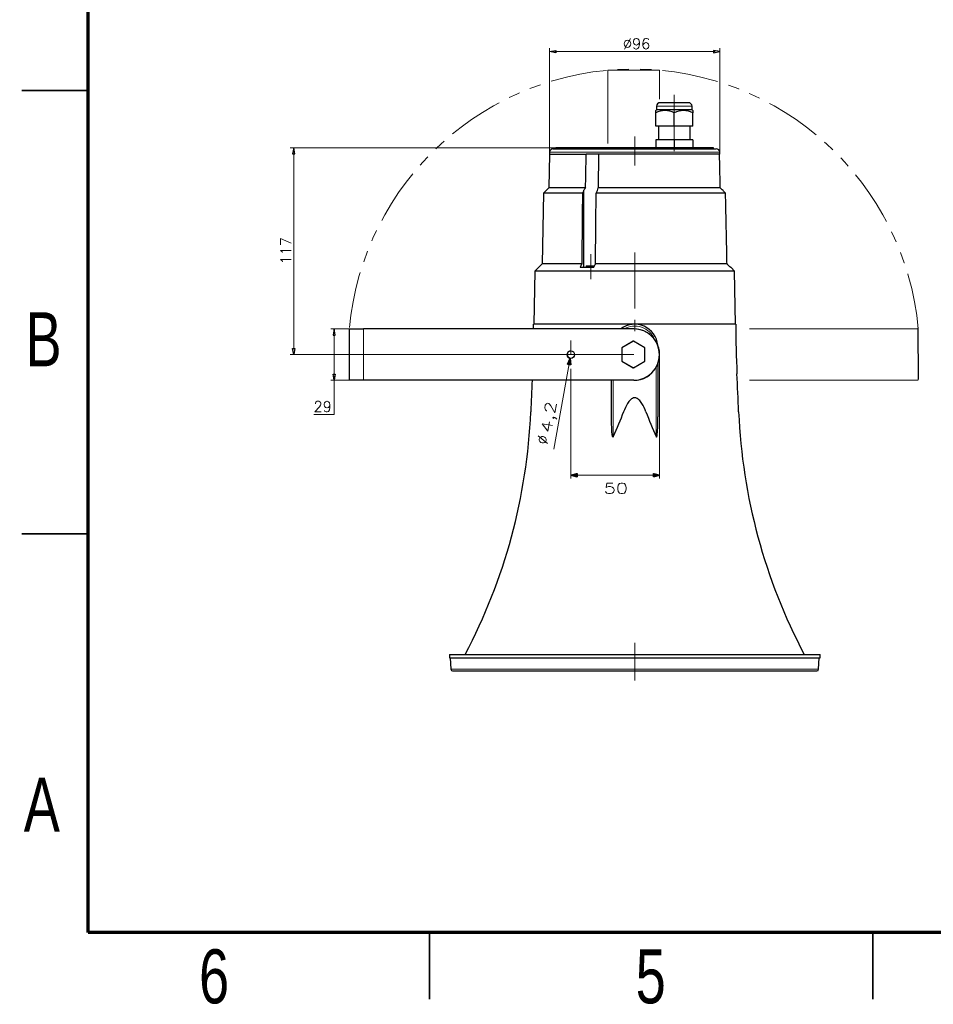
# Model space of a CAD drawing. Header units: millimetres. Extents: x 2 to 730, y 2 to 208.
# Tile 1 of 8: x 2 to 105, y 2 to 113. Entities that reach past the tile are written whole.
import ezdxf

# ---------------------------------------------------------------- set-up
doc = ezdxf.new("R2010")
doc.units = ezdxf.units.MM
doc.linetypes.add('CENTER', pattern=[10.16, 6.35, -1.27, 1.27, -1.27])
doc.linetypes.add('PHANTOM', pattern=[12.7, 6.35, -1.27, 1.27, -1.27, 1.27, -1.27])
doc.layers.add('1', color=179, linetype='Continuous')
doc.styles.add('SLDTEXTSTYLE0', font='TXT', dxfattribs={"width": 0.75})
doc.styles.add('SLDTEXTSTYLE4', font='SIMPLEX', dxfattribs={"width": 1.332})
doc.styles.add('SLDTEXTSTYLE5', font='SIMPLEX')
doc.styles.add('SLDTEXTSTYLE6', font='SIMPLEX', dxfattribs={"width": 1.41})

msp = doc.modelspace()

# ---------------------------------------------------------------- hatches: boundary and pattern name
at = {"layer": '1'}
h = msp.add_hatch(dxfattribs=at)
h.set_pattern_fill('ANSI31', scale=0.2, style=0)
h.paths.add_polyline_path([(62.028, 109.3773), (62.728, 109.4939), (62.728, 109.2606)], flags=0)
h = msp.add_hatch(dxfattribs=at)
h.set_pattern_fill('ANSI31', scale=0.2, style=0)
h.paths.add_polyline_path([(81.236, 109.3773), (80.536, 109.4939), (80.536, 109.2606)], flags=0)
h = msp.add_hatch(dxfattribs=at)
h.set_pattern_fill('ANSI31', scale=0.2, style=0)
h.paths.add_polyline_path([(33.1674, 98.5431), (33.0508, 97.8431), (33.2841, 97.8431)], flags=0)
h = msp.add_hatch(dxfattribs=at)
h.set_pattern_fill('ANSI31', scale=0.2, style=0)
h.paths.add_polyline_path([(37.7412, 78.1), (37.6246, 77.4), (37.8579, 77.4)], flags=0)
h = msp.add_hatch(dxfattribs=at)
h.set_pattern_fill('ANSI31', scale=0.2, style=0)
h.paths.add_polyline_path([(33.1674, 75.2), (33.0508, 75.9), (33.2841, 75.9)], flags=0)
h = msp.add_hatch(dxfattribs=at)
h.set_pattern_fill('ANSI31', scale=0.004, angle=135, style=0)
h.paths.add_polyline_path([(64.4217, 74.0645), (64.0525, 74.1308), (64.3608, 74.7866)], flags=0)
h = msp.add_hatch(dxfattribs=at)
h.set_pattern_fill('ANSI31', scale=0.2, style=0)
h.paths.add_polyline_path([(37.8579, 73), (37.7412, 72.3), (37.6246, 73)], flags=0)
h = msp.add_hatch(dxfattribs=at)
h.set_pattern_fill('ANSI31', scale=0.004, angle=135, style=0)
h.paths.add_polyline_path([(65.135, 61.7989), (65.135, 61.4238), (64.435, 61.6113)], flags=0)
h = msp.add_hatch(dxfattribs=at)
h.set_pattern_fill('ANSI31', scale=0.004, angle=135, style=0)
h.paths.add_polyline_path([(73.7347, 61.4238), (73.7347, 61.7989), (74.4347, 61.6113)], flags=0)

# ---------------------------------------------------------------- linework, layer by layer
at = {"color": 7, "linetype": 'Continuous', "lineweight": 70}
for p, q in [((10, 10), (10, 200)), ((287, 10), (10, 10))]:
    msp.add_line(p, q, dxfattribs=at)
at = {"color": 7, "linetype": 'Continuous', "lineweight": 35}
for p, q in [((2.5, 105), (10, 105)), ((10, 105), (2.5, 105)), ((10, 55), (2.5, 55)), ((48.5, 10), (48.5, 2.5)), ((98.5, 10), (98.5, 2.5))]:
    msp.add_line(p, q, dxfattribs=at)
at = {"layer": '1', "color": 7, "linetype": 'Continuous', "lineweight": 18}
for p, q in [((62.028, 97.8231), (62.028, 109.7773)), ((62.728, 109.3773), (80.536, 109.3773)), ((81.236, 97.8231), (81.236, 109.7773)), ((78.0984, 103.2191), (74.0984, 103.2191)), ((62.782, 98.5431), (32.7674, 98.5431)), ((33.1674, 75.9), (33.1674, 97.8431)), ((62.0336, 98.0336), (81.2305, 98.0336)), ((62.732, 98.4931), (80.532, 98.4931)), ((39.4439, 78.1), (37.3412, 78.1)), ((41.0305, 78.1), (41.0305, 72.3)), ((37.7412, 77.4), (37.7412, 73)), ((71.5348, 75.2), (32.7674, 75.2)), ((62.5231, 64.55), (64.3608, 74.7866)), ((74.4347, 75.2), (74.4347, 61.2113)), ((64.435, 73.6), (64.435, 61.2113)), ((74.044, 65.9453), (74.044, 73.7463)), ((39.4439, 72.3), (37.3412, 72.3)), ((37.7412, 72.3), (37.7412, 68.4512)), ((69.22, 72.3), (69.22, 65.9453)), ((37.7412, 68.4512), (35.4384, 68.4512)), ((74.4347, 61.6113), (64.435, 61.6113)), ((50.8944, 39.7201), (71.632, 39.7201)), ((71.632, 39.7201), (92.3697, 39.7201))]:
    msp.add_line(p, q, dxfattribs=at)
at = {"layer": '1'}
for p, q in [((62.028, 109.3773), (62.728, 109.4939)), ((62.728, 109.2606), (62.028, 109.3773)), ((62.728, 109.4939), (62.728, 109.2606)), ((80.536, 109.4939), (80.536, 109.2606)), ((81.236, 109.3773), (80.536, 109.4939)), ((80.536, 109.2606), (81.236, 109.3773)), ((33.1674, 98.5431), (33.0508, 97.8431)), ((33.0508, 97.8431), (33.2841, 97.8431)), ((33.2841, 97.8431), (33.1674, 98.5431)), ((37.7412, 78.1), (37.6246, 77.4)), ((37.8579, 77.4), (37.7412, 78.1)), ((37.6246, 77.4), (37.8579, 77.4)), ((33.0508, 75.9), (33.2841, 75.9)), ((33.1674, 75.2), (33.0508, 75.9)), ((33.2841, 75.9), (33.1674, 75.2)), ((64.0525, 74.1308), (64.3608, 74.7866)), ((64.3608, 74.7866), (64.4217, 74.0645)), ((64.4217, 74.0645), (64.0525, 74.1308)), ((37.6246, 73), (37.8579, 73)), ((37.7412, 72.3), (37.6246, 73)), ((37.8579, 73), (37.7412, 72.3)), ((64.435, 61.6113), (65.135, 61.7989)), ((65.135, 61.4238), (64.435, 61.6113)), ((65.135, 61.7989), (65.135, 61.4238)), ((73.7347, 61.4238), (73.7347, 61.7989)), ((73.7347, 61.7989), (74.4347, 61.6113)), ((74.4347, 61.6113), (73.7347, 61.4238))]:
    msp.add_line(p, q, dxfattribs=at)
at = {"layer": '1', "color": 7, "lineweight": 18}
for p, q in [((68.6134, 99.0349), (68.6134, 107.2841)), ((68.6134, 107.2841), (74.4134, 107.2841)), ((74.4134, 104.0225), (74.4134, 107.2841)), ((84.5746, 78.1), (103.615, 78.1)), ((84.5822, 72.3), (103.615, 72.3))]:
    msp.add_line(p, q, dxfattribs=at)
at = {"layer": '1', "color": 7, "linetype": 'Continuous'}
for p, q in [((76.0984, 103.6191), (74.4984, 103.6191)), ((77.6984, 103.6191), (76.0984, 103.6191)), ((74.0984, 102.8191), (73.9984, 102.7352)), ((73.9984, 100.9591), (73.9984, 102.4626)), ((74.0984, 103.2191), (74.0984, 102.8191)), ((76.0984, 102.8191), (74.0984, 102.8191)), ((78.0984, 102.8191), (76.0984, 102.8191)), ((76.0984, 100.9591), (76.0984, 102.4626)), ((78.0984, 102.8191), (78.0984, 103.2191)), ((78.1984, 102.7352), (78.0984, 102.8191)), ((78.1984, 100.9591), (78.1984, 102.4626)), ((76.0984, 100.9591), (73.9984, 100.9591)), ((74.3184, 100.9591), (74.3184, 99.4351)), ((78.1984, 100.9591), (76.0984, 100.9591)), ((77.8784, 99.4351), (77.8784, 100.9591)), ((73.9984, 99.4351), (73.9984, 98.5431)), ((76.0984, 99.4351), (73.9984, 99.4351)), ((76.0984, 99.4351), (76.0984, 98.5431)), ((78.1984, 99.4351), (76.0984, 99.4351)), ((78.1984, 99.4351), (78.1984, 98.5431)), ((62.028, 97.8231), (61.9501, 94.0231)), ((62.028, 97.8231), (66.161, 97.8231)), ((62.0336, 98.0336), (62.0281, 97.8231)), ((62.4335, 98.4231), (71.632, 98.4231)), ((62.732, 98.4931), (62.732, 98.4231)), ((71.632, 98.5431), (62.782, 98.5431)), ((67.5326, 97.8231), (66.1615, 97.8231)), ((81.2034, 97.8231), (67.5317, 97.8231)), ((80.482, 98.5431), (71.632, 98.5431)), ((71.632, 98.4231), (80.8306, 98.4231)), ((80.532, 98.4231), (80.532, 98.4931)), ((81.236, 97.8231), (81.2033, 97.8231)), ((81.236, 97.8231), (81.2305, 98.0336)), ((61.3421, 93.4318), (61.1827, 85.4261)), ((61.946, 94.0231), (61.3421, 93.4318)), ((65.7365, 93.4318), (61.3421, 93.4318)), ((66.0886, 94.0231), (61.946, 94.0231)), ((65.8737, 93.7157), (65.8737, 85.0231)), ((66.092, 94.0231), (66.0886, 94.0231)), ((81.8826, 93.4318), (67.2854, 93.4318)), ((81.2825, 94.0231), (67.525, 94.0231)), ((60.3634, 84.6261), (60.2593, 78.6242)), ((82.9007, 84.6261), (60.3634, 84.6261)), ((61.1827, 85.4261), (60.3637, 84.6261)), ((65.6612, 85.4261), (61.1827, 85.4261)), ((66.9984, 85.0231), (65.4662, 85.0231)), ((66.1426, 85.2231), (66.1426, 85.0231)), ((66.1426, 85.2231), (66.6726, 85.2231)), ((66.6726, 85.2231), (67.1096, 85.2231)), ((82.0426, 85.4261), (67.2054, 85.4261)), ((82.4939, 85.0231), (82.4566, 85.0231)), ((82.9004, 84.6261), (82.4939, 85.0231)), ((83.0047, 78.6242), (82.9007, 84.6261)), ((39.4438, 78.1), (41.0305, 78.1)), ((39.4439, 72.3), (39.4439, 78.1)), ((71.5295, 78.1), (41.0305, 78.1)), ((71.632, 78.6241), (60.2253, 78.6241)), ((83.0048, 78.6231), (60.2593, 78.6231)), ((71.5295, 78.1), (71.5348, 78.1)), ((83.0388, 78.6241), (71.632, 78.6241)), ((103.6255, 72.4098), (103.6056, 78.2098)), ((71.4731, 76.7102), (70.1732, 75.9596)), ((71.4828, 76.7128), (70.1828, 75.9622)), ((71.4828, 76.7128), (71.4731, 76.7102)), ((72.7828, 75.9622), (71.4828, 76.7128)), ((70.1828, 75.9622), (70.1732, 75.9596)), ((70.1732, 75.9596), (70.1732, 74.4585)), ((70.1828, 75.9622), (70.1829, 74.4611)), ((72.7828, 74.4611), (72.7828, 75.9622)), ((70.1829, 74.4611), (70.1732, 74.4585)), ((70.1732, 74.4585), (71.4732, 73.708)), ((70.1829, 74.4611), (71.4828, 73.7106)), ((71.4828, 73.7106), (72.7828, 74.4611)), ((71.4828, 73.7106), (71.4732, 73.708)), ((74.245, 74.1685), (74.245, 68.2001)), ((41.0305, 72.3), (39.4438, 72.3)), ((71.5295, 72.3), (41.0305, 72.3)), ((69.019, 68.2001), (69.019, 72.2999)), ((71.5348, 72.3), (71.5295, 72.3)), ((50.728, 41.3788), (50.728, 40.9768)), ((50.728, 41.3788), (71.632, 41.3788)), ((71.632, 41.3788), (92.536, 41.3788)), ((92.536, 40.9768), (92.536, 41.3788)), ((50.728, 40.9768), (71.632, 40.9768)), ((50.8285, 40.9768), (50.8944, 39.7201)), ((71.632, 40.9768), (92.536, 40.9768)), ((92.3697, 39.7201), (92.4355, 40.9768)), ((51.0951, 39.5296), (71.632, 39.5296)), ((71.632, 39.5296), (92.1689, 39.5296))]:
    msp.add_line(p, q, dxfattribs=at)
at = {"layer": '1', "color": 7, "linetype": 'CENTER', "lineweight": 18}
for p, q in [((64.4297, 75.2), (64.4297, 76.8)), ((64.435, 75.2), (64.435, 76.8)), ((66.0297, 75.2), (62.8297, 75.2)), ((66.035, 75.2), (62.835, 75.2))]:
    msp.add_line(p, q, dxfattribs=at)
at = {"layer": '1', "color": 7, "linetype": 'PHANTOM', "lineweight": 18}
msp.add_arc((71.5295, 75.2), 32.2163, 5.164551, 174.835449, dxfattribs=at)
at = {"layer": '1', "color": 7, "linetype": 'Continuous'}
for centre, radius, start, end in [((74.4984, 103.2191), 0.4, 89.999982, 180), ((77.6984, 103.2191), 0.4, 0, 90), ((62.4335, 98.0231), 0.4, 90, 178.5), ((62.782, 98.4931), 0.05, 90, 180), ((80.482, 98.4931), 0.05, 0, 90), ((80.8306, 98.0231), 0.4, 1.5, 90), ((-60.3963, 78.6241), 120.6216, 359.751014, 0), ((71.632, 76.0111), 2.613, 5.532189, 126.922501), ((203.6604, 78.6241), 120.6216, 180, 182.654082), ((1064.0178, 26.5012), 1005, 177.3880746, 177.5910576), ((-920.7538, 26.5012), 1005, 2.4089424, 2.6540817), ((-4.3572, 71.4464), 64.32, 332.130185, 357.591058), ((147.6213, 71.4464), 64.32, 182.408942, 207.869815), ((51.0951, 39.7306), 0.201, 183, 270), ((92.1689, 39.7306), 0.201, 270, 357)]:
    msp.add_arc(centre, radius, start, end, dxfattribs=at)
at = {"layer": '1', "color": 7, "linetype": 'Continuous', "lineweight": 18}
msp.add_arc((71.632, 76.0111), 2.412, 22.395939, 119.998126, dxfattribs=at)
at = {"layer": '1', "color": 7, "linetype": 'Continuous'}
for centre, major_axis, start_param, end_param in [((71.5295, 75.2), (0, -2.9), 0, 3.14159265), ((71.5348, 75.2), (0, 2.9), 3.14159265, 6.28318531), ((64.435, 75.2), (0, 0.42), 0, 3.1415926)]:
    msp.add_ellipse(centre, major_axis=major_axis, ratio=0.9999653, start_param=start_param, end_param=end_param, dxfattribs=at)
msp.add_ellipse((64.4297, 75.2), major_axis=(0, -0.42), ratio=0.9999653, dxfattribs=at)
at = {"layer": '1', "color": 7, "linetype": 'CENTER', "lineweight": 18}
for points, knots in [([(76.0984, 104.5191), (76.0984, 103.5191), (76.0984, 98.1351)], [0, 0, 0.1566416, 1, 1]), ([(71.632, 97.1231), (71.632, 98.1231), (71.632, 99.7931)], [0, 0, 0.37453184, 1, 1]), ([(71.632, 99.3336), (71.632, 98.3336), (71.632, 96.5231)], [0, 0, 0.35581227, 1, 1]), ([(71.632, 86.7261), (71.632, 85.7261), (71.632, 77.3231)], [0, 0, 0.10634926, 1, 1]), ([(66.6726, 83.7231), (66.6726, 85.5231), (66.6726, 86.5231)], [0, 0, 0.64285714, 1, 1]), ([(71.632, 38.4201), (71.632, 39.4201), (71.632, 42.6788)], [0, 0, 0.23481236, 1, 1])]:
    msp.add_open_spline(points, degree=1, knots=knots, dxfattribs=at)
at = {"layer": '1', "color": 7, "linetype": 'Continuous'}
for points, knots in [([(76.0984, 102.4626), (75.7632, 102.625), (75.408, 102.7354), (74.6863, 102.735), (74.3338, 102.6251), (73.9984, 102.4626)], [0, 0, 0, 0, 0.5, 0.5, 1, 1, 1, 1]), ([(78.1984, 102.4626), (77.8632, 102.625), (77.508, 102.7354), (76.7863, 102.735), (76.4338, 102.6251), (76.0984, 102.4626)], [0, 0, 0, 0, 0.5, 0.5, 1, 1, 1, 1]), ([(78.1984, 102.7352), (78.1984, 102.7352), (78.1984, 102.7352), (78.1984, 102.735), (78.1984, 102.6251), (78.1984, 102.4626)], [0, 0, 0, 0, 0.00022891, 0.00022891, 1, 1, 1, 1]), ([(66.092, 94.0231), (66.1011, 94.5496), (66.1104, 95.0762), (66.1332, 96.3428), (66.1469, 97.083), (66.161, 97.8231)], [0, 0, 0, 0, 0.41566531, 0.41566531, 1, 1, 1, 1]), ([(67.5317, 97.8231), (67.5313, 97.23), (67.5307, 96.6368), (67.5287, 95.3701), (67.5273, 94.6966), (67.5256, 94.0231)], [0, 0, 0, 0, 0.46829635, 0.46829635, 1, 1, 1, 1]), ([(81.2785, 94.0231), (81.268, 94.5496), (81.2576, 95.0762), (81.2326, 96.3428), (81.2179, 97.083), (81.2034, 97.8231)], [0, 0, 0, 0, 0.41566531, 0.41566531, 1, 1, 1, 1]), ([(81.8826, 93.4318), (81.8347, 93.4785), (81.7868, 93.5253), (81.6897, 93.6199), (81.6406, 93.6678), (81.5915, 93.7157)], [0, 0, 0, 0, 0.49399383, 0.49399383, 1, 1, 1, 1]), ([(82.0426, 85.4261), (82.0359, 85.7609), (82.0292, 86.0957), (81.9759, 88.7643), (81.9293, 91.098), (81.8826, 93.4318)], [0, 0, 0, 0, 0.12546468, 0.12546468, 1, 1, 1, 1]), ([(65.6612, 85.4261), (65.6607, 85.4251), (65.6602, 85.4241), (65.5952, 85.2898), (65.5307, 85.1565), (65.4662, 85.0231)], [0, 0, 0, 0, 0.00749657, 0.00749657, 1, 1, 1, 1]), ([(66.9984, 85.0231), (67.0668, 85.1565), (67.1353, 85.2898), (67.2043, 85.4241), (67.2049, 85.4251), (67.2054, 85.4261)], [0, 0, 0, 0, 0.99250394, 0.99250394, 1, 1, 1, 1]), ([(82.4566, 85.0231), (82.3257, 85.1506), (82.1947, 85.2781), (82.0567, 85.4124), (82.0497, 85.4192), (82.0426, 85.4261)], [0, 0, 0, 0, 0.9489318, 0.9489318, 1, 1, 1, 1]), ([(72.8936, 68.743), (72.7652, 69.0713), (72.6231, 69.3922), (72.3447, 69.8383), (72.2394, 69.9839), (71.9798, 70.2286), (71.8174, 70.3288), (71.4581, 70.3329), (71.2924, 70.2343), (71.0315, 69.9924), (70.9256, 69.8473), (70.6427, 69.3967), (70.4997, 69.0733), (70.3705, 68.743)], [0, 0, 0, 0, 0.25, 0.25, 0.375, 0.375, 0.5, 0.5, 0.625, 0.625, 0.75, 0.75, 1, 1, 1, 1]), ([(69.22, 65.9453), (69.2102, 65.922), (69.193, 65.8872), (69.1481, 65.9089), (69.1412, 65.9373), (69.1176, 66.0083), (69.1087, 66.0573), (69.0846, 66.2045), (69.0747, 66.3039), (69.0498, 66.602), (69.0409, 66.8012), (69.0214, 67.3999), (69.019, 67.7999), (69.019, 68.2001)], [0, 0, 0, 0, 0.03125, 0.03125, 0.0625, 0.0625, 0.125, 0.125, 0.25, 0.25, 0.5, 0.5, 1, 1, 1, 1]), ([(74.044, 65.9453), (74.0539, 65.922), (74.0711, 65.8872), (74.1159, 65.9089), (74.1228, 65.9373), (74.1464, 66.0083), (74.1554, 66.0573), (74.1795, 66.2045), (74.1894, 66.3039), (74.2143, 66.602), (74.2231, 66.8012), (74.2426, 67.3999), (74.245, 67.7999), (74.245, 68.2001)], [0, 0, 0, 0, 0.03125, 0.03125, 0.0625, 0.0625, 0.125, 0.125, 0.25, 0.25, 0.5, 0.5, 1, 1, 1, 1])]:
    msp.add_open_spline(points, degree=3, knots=knots, dxfattribs=at)
for points in [[(73.9984, 102.4626), (73.9984, 102.6243), (73.9984, 102.7345), (73.9984, 102.7352)], [(65.7365, 93.4318), (65.7114, 90.7632), (65.6863, 88.0947), (65.6612, 85.4261)], [(65.8737, 93.7157), (65.8279, 93.6211), (65.7822, 93.5264), (65.7365, 93.4318)], [(66.0886, 94.0231), (66.002, 93.922), (65.9308, 93.8194), (65.8737, 93.7157)], [(67.2054, 85.4261), (67.232, 88.0947), (67.2587, 90.7632), (67.2854, 93.4318)], [(67.2854, 93.4318), (67.3339, 93.5264), (67.3824, 93.621), (67.4309, 93.7157)], [(67.4309, 93.7157), (67.4798, 93.8194), (67.5115, 93.922), (67.525, 94.0231)], [(81.5915, 93.7157), (81.4856, 93.8194), (81.3825, 93.922), (81.2825, 94.0231)], [(70.3705, 68.743), (70.0032, 67.8037), (69.6134, 66.8738), (69.22, 65.9453)], [(72.8936, 68.743), (73.2609, 67.8037), (73.6506, 66.8738), (74.044, 65.9453)]]:
    msp.add_open_spline(points, degree=3, dxfattribs=at)

# ---------------------------------------------------------------- texts
at = {"color": 7, "linetype": 'Continuous', "lineweight": 0, "char_height": 6.096, "attachment_point": 2, "style": 'SLDTEXTSTYLE0'}
for s, insert in [('B', (4.9534, 79.9757)), ('A', (4.7566, 27.4757)), ('6', (24.1886, 8.1137)), ('5', (73.4386, 8.1137))]:
    msp.add_mtext(s, dxfattribs=dict(at, insert=insert))
at = {"layer": '1', "color": 7, "char_height": 1.2}
for s, insert, attachment_point, style in [('Ø96', (71.8468, 110.8649), 2, 'SLDTEXTSTYLE5'), ('29', (36.4316, 69.9389), 2, 'SLDTEXTSTYLE5'), ('50', (68.1361, 60.7156), 1, 'SLDTEXTSTYLE4')]:
    msp.add_mtext(s, dxfattribs=dict(at, insert=insert, attachment_point=attachment_point, style=style))
for s, insert, attachment_point, rotation, style in [('117', (31.6798, 86.909), 2, 90, 'SLDTEXTSTYLE5'), ('4,2', (61.0093, 66.4824), 1, 79.822329, 'SLDTEXTSTYLE6'), ('Ø', (60.5782, 65.2039), 1, 79.822329, 'SLDTEXTSTYLE5')]:
    msp.add_mtext(s, dxfattribs=dict(at, insert=insert, attachment_point=attachment_point, rotation=rotation, style=style))

doc.saveas('drawing.dxf')
